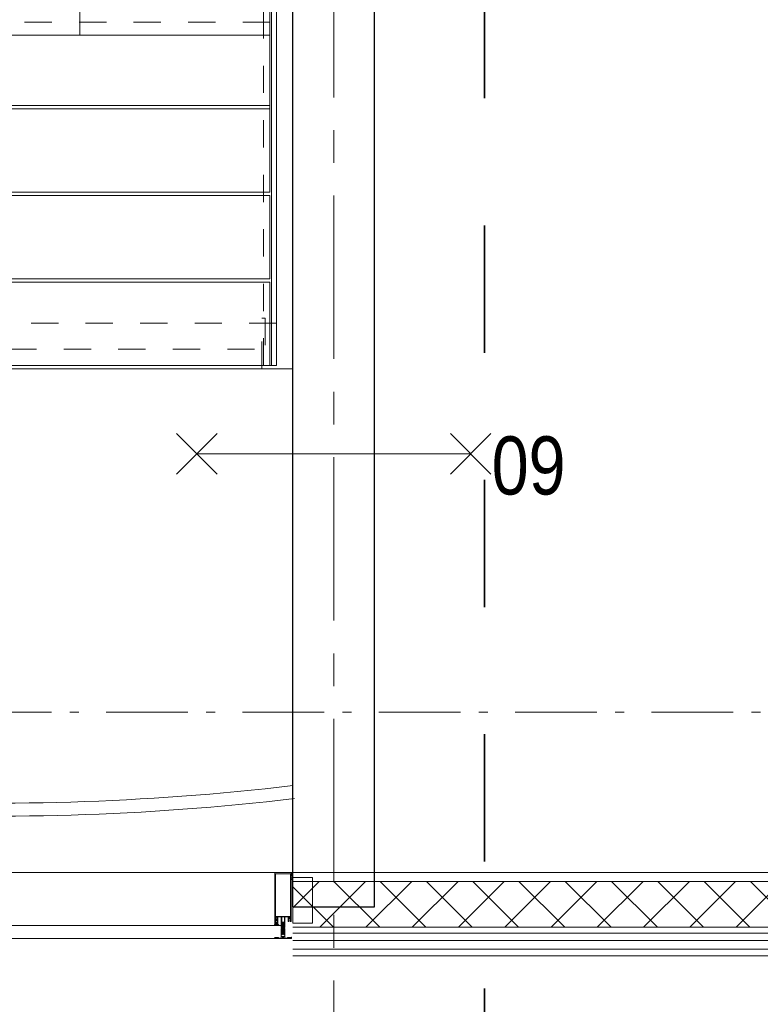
# Model space of a CAD drawing. Header units: millimetres. Extents: x 274611 to 749520, y 175257 to 298905.
# Tile 170 of 251: x 727392 to 729655, y 192616 to 195626. Entities that reach past the tile are written whole.
import ezdxf

# ---------------------------------------------------------------- set-up
doc = ezdxf.new("R2010")
doc.units = ezdxf.units.MM
doc.header["$LTSCALE"] = 400
for name, pattern in [('CENTER', [2, 1.25, -0.25, 0.25, -0.25]), ('STYLE_01', [0.416641, 0.208282, -0.208359]), ('STYLE_06', [1.041641, 0.625, -0.208282, 0.069427, -0.138931]), ('STYLE_16', [0.177165, 0.11811, -0.059055]), ('STYLE_22', [1.944444, 0.972222, -0.972222])]:
    doc.linetypes.add(name, pattern=pattern)
for name, color, linetype, lineweight in [('BA-Brandveiligheid', 7, 'Continuous', 15), ('Buitenkozijnen', 140, 'Continuous', 15), ('Fragmentaanduiding', 1, 'STYLE_22', 35), ('leuning', 43, 'Continuous', 5), ('Lijn-afbreek', 140, 'STYLE_06', 15), ('mat-beton (ihwg)', 5, 'Continuous', 25), ('None', 7, 'Continuous', 9)]:
    doc.layers.add(name, color=color, linetype=linetype, lineweight=lineweight)
doc.layers.add('stramien', color=1, linetype='CENTER')
doc.styles.add('Arial Narrow', font='ARIALN.TTF', dxfattribs={"height": 222.25})

# ---------------------------------------------------------------- blocks, each defined once
blk = doc.blocks.new('*U1779')
at = {"layer": 'Lijn-afbreek', "color": 43, "linetype": 'Continuous', "lineweight": 9}
for p, q in [((40141.1, -32440), (40141.1, -32200)), ((41251.1, -32440), (41251.1, -32200)), ((41251.1, -32225), (40141.1, -32225))]:
    blk.add_line(p, q, dxfattribs=at)
at = {"layer": 'Lijn-afbreek', "color": 43, "linetype": 'STYLE_01', "lineweight": 9}
blk.add_line((41251.1, -32400), (40141.1, -32400), dxfattribs=at)
blk = doc.blocks.new('*U1780')
at = {"layer": 'Lijn-afbreek', "color": 43, "linetype": 'STYLE_01', "lineweight": 9}
blk.add_line((41251.1, -32400), (40141.1, -32400), dxfattribs=at)
at = {"layer": 'Lijn-afbreek', "color": 43, "linetype": 'Continuous', "lineweight": 9}
for p, q in [((41251.1, -32440), (40141.1, -32440)), ((40141.1, -32680), (40141.1, -32440)), ((41251.1, -32680), (41251.1, -32440))]:
    blk.add_line(p, q, dxfattribs=at)
blk = doc.blocks.new('*U1796')
at = {"layer": 'leuning', "color": 140, "linetype": 'STYLE_01', "lineweight": 15}
for p, q in [((41231.1, -33450), (41231.1, -31325)), ((41271.1, -33450), (41271.1, -31325)), ((41271.1, -33450), (41231.1, -33450))]:
    blk.add_line(p, q, dxfattribs=at)
at = {"layer": 'Lijn-afbreek', "color": 8, "linetype": 'Continuous', "lineweight": 5}
blk.add_line((40670.6, -32440), (40670.6, -31580), dxfattribs=at)
at = {"layer": 'Lijn-afbreek', "color": 43, "linetype": 'Continuous', "lineweight": 9}
for p, q in [((41251.1, -32655), (40141.1, -32655)), ((41251.1, -32895), (41251.1, -32655))]:
    blk.add_line(p, q, dxfattribs=at)
for points in [[(41256.1, -31325), (41271.1, -31325), (41271.1, -33450), (41256.1, -33450)], [(40141.1, -32665), (41251.1, -32665), (41251.1, -32920), (40141.1, -32920)], [(40141.1, -32930), (41251.1, -32930), (41251.1, -33185), (40141.1, -33185)], [(40141.1, -33195), (41251.1, -33195), (41251.1, -33450), (40141.1, -33450)]]:
    blk.add_lwpolyline(points, close=True, dxfattribs=at)
at = {"layer": 'Lijn-afbreek', "color": 43, "linetype": 'STYLE_01', "lineweight": 9}
blk.add_lwpolyline([(41271.1, -33320), (40121.1, -33320), (40121.1, -33400), (41271.1, -33400)], close=True, dxfattribs=at)
at = {"layer": 'None', "color": 43, "linetype": 'STYLE_01', "lineweight": 9}
blk.add_lwpolyline([(41226.1, -33304.8), (41236.1, -33304.8), (41236.1, -33460), (41226.1, -33460)], close=True, dxfattribs=at)
at = {"layer": 'None', "color": 140, "linetype": 'Continuous', "lineweight": 15, "flags": 128}
blk.add_lwpolyline([(41321.1, -34295), (41321.1, -33460), (38621.1, -33460)], dxfattribs=at)
at = {"layer": 'None', "color": 7}
for name in ['*U1779', '*U1780']:
    blk.add_blockref(name, (0, 0), dxfattribs=at)
blk = doc.blocks.new('*X189')
at = {"layer": 'None', "lineweight": 5}
for p, q in [((22.5, -118.9), (141.4, 0)), ((22.5, -260.3), (162.5, -120.3)), ((22.5, -401.8), (162.5, -261.8)), ((22.5, -543.2), (162.5, -403.2)), ((22.5, -684.6), (162.5, -544.6)), ((22.5, -826), (162.5, -686)), ((22.5, -967.4), (162.5, -827.4)), ((22.5, -1108.9), (162.5, -968.9)), ((22.5, -1250.3), (162.5, -1110.3)), ((22.5, -1391.7), (162.5, -1251.7)), ((22.5, -1533.1), (162.5, -1393.1)), ((22.5, -1674.6), (162.5, -1534.6)), ((38.5, -1800), (162.5, -1676))]:
    blk.add_line(p, q, dxfattribs=at)
at = {"layer": 'None', "lineweight": 13}
for p, q in [((141.4, 0), (162.5, -21.1)), ((22.5, -22.5), (162.5, -162.5)), ((22.5, -163.9), (162.5, -303.9)), ((22.5, -305.3), (162.5, -445.3)), ((22.5, -446.7), (162.5, -586.7)), ((22.5, -588.1), (162.5, -728.1)), ((22.5, -729.5), (162.5, -869.5)), ((22.5, -870.9), (162.5, -1010.9)), ((22.5, -1012.3), (162.5, -1152.3)), ((22.5, -1153.7), (162.5, -1293.7)), ((22.5, -1295.1), (162.5, -1435.1)), ((22.5, -1436.5), (162.5, -1576.5)), ((22.5, -1577.9), (162.5, -1717.9)), ((22.5, -1719.3), (103.2, -1800))]:
    blk.add_line(p, q, dxfattribs=at)
blk = doc.blocks.new('HoutSkeletBouw element 1800mm (2D)')
at = {"layer": 'None', "color": 140, "lineweight": 15}
for p, q in [((-5, -1800), (-5, 0)), ((22.5, -1800), (22.5, 0)), ((162.5, -1800), (162.5, 0)), ((180.5, -1800), (180.5, 0)), ((230, -1800), (230, 0)), ((250, -1800), (250, 0))]:
    blk.add_line(p, q, dxfattribs=at)
at = {"layer": 'None', "color": 140, "linetype": 'Continuous', "lineweight": 15}
for p, q in [((22.5, -1800), (22.5, 0)), ((162.5, -1800), (162.5, 0))]:
    blk.add_line(p, q, dxfattribs=at)
at = {"layer": 'None', "color": 8, "linetype": 'Continuous', "lineweight": 5}
blk.add_line((202.5, 0), (202.5, -1800), dxfattribs=at)
at = {"layer": 'None', "color": 140, "linetype": 'Continuous', "lineweight": 15}
blk.add_lwpolyline([(22.5, 30), (162.5, 30), (162.5, -30), (22.5, -30)], close=True, dxfattribs=at)
at = {"layer": 'None', "color": 140}
blk.add_blockref('*X189', (0, 0), dxfattribs=at)
blk = doc.blocks.new('*U2176')
at = {"layer": 'None', "color": 140, "linetype": 'Continuous', "lineweight": 15}
blk.add_lwpolyline([(41316.1, -35002), (41321.1, -35002), (41321.1, -35014.5), (41316.1, -35014.5)], close=True, dxfattribs=at)
blk.add_open_spline([(41316.1, -35002), (41318.6, -35007), (41321.1, -35002)], degree=2, dxfattribs=at)
at = {"layer": 'None', "color": 43, "linetype": 'Continuous', "lineweight": 9}
blk.add_open_spline([(41317.3, -35008), (41317.9, -35007), (41318.6, -35007), (41319.2, -35007), (41319.8, -35008), (41320.4, -35009), (41320.7, -35010.8), (41321.1, -35012.5), (41321.1, -35016.5), (41320.7, -35018.2), (41320.4, -35020), (41319.8, -35021), (41319.2, -35022), (41318.6, -35022), (41317.9, -35022), (41317.3, -35021), (41316.7, -35020), (41316.4, -35018.2), (41316.1, -35016.5), (41316.1, -35012.5), (41316.4, -35010.8), (41316.7, -35009), (41317.3, -35008)], degree=2, knots=[0, 0, 0, 0.050228, 0.050228, 0.100454, 0.100454, 0.187421, 0.187421, 0.300233, 0.413046, 0.413046, 0.5, 0.5, 0.550228, 0.550228, 0.600454, 0.600454, 0.687421, 0.687421, 0.800233, 0.913046, 0.913046, 1, 1, 1], dxfattribs=at)
blk = doc.blocks.new('*U2183')
at = {"layer": 'None', "color": 8, "lineweight": 5}
for p, q in [((41293.5, -35158), (41288.6, -35158.8)), ((41293.5, -35159.6), (41288.6, -35160.4)), ((41293.5, -35161.2), (41288.6, -35162)), ((41293.5, -35162.8), (41288.6, -35163.6)), ((41292.8, -35156.5), (41289.1, -35157.1)), ((41289.3, -35158), (41289.5, -35157.4)), ((41292.3, -35156.8), (41292.7, -35157.7)), ((41293.5, -35164.4), (41288.6, -35165.2)), ((41293.5, -35167.6), (41288.6, -35168.4)), ((41293.5, -35169.2), (41288.6, -35170)), ((41293.5, -35170.8), (41288.6, -35171.6)), ((41293.5, -35174), (41288.6, -35174.8)), ((41293.5, -35175.6), (41288.6, -35176.4)), ((41293.5, -35177.2), (41288.6, -35178)), ((41293.5, -35178.8), (41288.6, -35179.6)), ((41293.5, -35180.4), (41288.6, -35181.2)), ((41293.5, -35182), (41288.6, -35182.8)), ((41293, -35185.3), (41288.6, -35186)), ((41293.5, -35186.8), (41288.6, -35187.6)), ((41292.6, -35184.9), (41289.3, -35185.7)), ((41289.6, -35184.7), (41292, -35184.2)), ((41291.8, -35183.9), (41290.1, -35184.2)), ((41291.3, -35183.6), (41290.4, -35183.8)), ((41293.5, -35172.4), (41291.8, -35172.7)), ((41293.5, -35183.6), (41292.9, -35183.7))]:
    blk.add_line(p, q, dxfattribs=at)
at = {"layer": 'None', "color": 8, "linetype": 'Continuous', "lineweight": 5}
for p, q in [((41289.3, -35158.5), (41289.3, -35158)), ((41289.3, -35160.1), (41289.3, -35159.2)), ((41289.3, -35161.7), (41289.3, -35160.8)), ((41289.3, -35163.3), (41289.3, -35162.4)), ((41292.8, -35159.2), (41292.8, -35158.4)), ((41292.8, -35160.8), (41292.8, -35160)), ((41292.8, -35162.4), (41292.8, -35161.6)), ((41289.3, -35164.9), (41289.3, -35164)), ((41289.3, -35166.2), (41289.3, -35165.6)), ((41289.3, -35168.1), (41289.3, -35167.2)), ((41289.3, -35169.7), (41289.3, -35168.8)), ((41289.3, -35171.3), (41289.3, -35170.4)), ((41289.3, -35172.7), (41289.3, -35172)), ((41289.3, -35174.5), (41289.3, -35173.7)), ((41289.3, -35176.1), (41289.3, -35175.2)), ((41289.3, -35177.7), (41289.3, -35176.8)), ((41289.3, -35179.3), (41289.3, -35178.4)), ((41289.3, -35180.9), (41289.3, -35180)), ((41289.3, -35182.5), (41289.3, -35181.6)), ((41289.3, -35183.6), (41289.3, -35183.2)), ((41289.3, -35185.7), (41289.3, -35185.2)), ((41289.3, -35187.3), (41289.3, -35186.4)), ((41289.3, -35188.9), (41289.3, -35188)), ((41292.8, -35164), (41292.8, -35163.2)), ((41292.8, -35165.6), (41292.8, -35164.8)), ((41292.8, -35167.2), (41292.9, -35167.2)), ((41292.8, -35168.8), (41292.8, -35168)), ((41292.8, -35170.4), (41292.8, -35169.6)), ((41292.8, -35172), (41292.8, -35171.2)), ((41292.8, -35175.2), (41292.8, -35174.4)), ((41292.8, -35176.8), (41292.8, -35176)), ((41292.8, -35178.4), (41292.8, -35177.6)), ((41292.8, -35180), (41292.8, -35179.2)), ((41292.8, -35181.6), (41292.8, -35180.8)), ((41292.8, -35183.2), (41292.8, -35182.4)), ((41292.8, -35186.4), (41292.8, -35185.6)), ((41292.8, -35188), (41292.8, -35187.2))]:
    blk.add_line(p, q, dxfattribs=at)
at = {"layer": 'None', "color": 8, "lineweight": 5, "flags": 128}
for points in [[(41286.1, -35171.7), (41286.1, -35171.7, 0.414214), (41285.6, -35172.2), (41285.6, -35189.9), (41285.6, -35189.9, 0.414214), (41286.1, -35190.4), (41287.1, -35190.4), (41287.1, -35190.4, 0.414214), (41287.6, -35189.9), (41287.6, -35189.9, 0.414214), (41287.1, -35189.4), (41286.6, -35189.4), (41286.6, -35186.2), (41286.6, -35186.2, -0.414214), (41287.1, -35185.7), (41288.3, -35185.7), (41288.3, -35185.7, 0.221695), (41289.1, -35185.3), (41290.3, -35183.9), (41290.3, -35183.9, -0.466308), (41291.8, -35183.9), (41293, -35185.3), (41293, -35185.3, 0.221695), (41293.8, -35185.7), (41295.1, -35185.7), (41295.1, -35185.7, -0.414214), (41295.6, -35186.2), (41295.6, -35189.4), (41295.1, -35189.4), (41295.1, -35189.4, 0.414214), (41294.6, -35189.9), (41294.6, -35189.9, 0.414214), (41295.1, -35190.4), (41296.1, -35190.4), (41296.1, -35190.4, 0.414214), (41296.6, -35189.9), (41296.6, -35172.2), (41296.6, -35172.2, 0.414214), (41296.1, -35171.7), (41295.8, -35171.7), (41295.8, -35172.4), (41295.8, -35172.4, -0.414214), (41295.5, -35172.7), (41295.2, -35172.7), (41295.2, -35172.7, -0.414214), (41294.4, -35171.9), (41294.4, -35168), (41294.4, -35168, -0.414214), (41295.2, -35167.2), (41295.5, -35167.2), (41295.5, -35167.2, -0.414214), (41295.8, -35167.5), (41295.8, -35168.2), (41296.1, -35168.2), (41296.1, -35168.2, 0.414214), (41296.6, -35167.7), (41296.6, -35155), (41296.6, -35155, 0.351868), (41296.3, -35154.7), (41296.3, -35154.7, 0.351868), (41296, -35154.9), (41295.2, -35156.6), (41295.2, -35156.6, 0.314902), (41295.2, -35156.8), (41295.5, -35157.1), (41295.5, -35157.1, -0.198912), (41295.6, -35157.3), (41295.6, -35157.5), (41295.6, -35157.5, -0.198912), (41295.5, -35157.7), (41295.2, -35158), (41295.2, -35158, 0.414214), (41295.2, -35158.2), (41295.5, -35158.5), (41295.5, -35158.5, -0.198912), (41295.6, -35158.7), (41295.6, -35158.9), (41295.6, -35158.9, -0.198912), (41295.5, -35159.1), (41295.2, -35159.4), (41295.2, -35159.4, 0.414214), (41295.2, -35159.6), (41295.5, -35159.9), (41295.5, -35159.9, -0.198912), (41295.6, -35160.1), (41295.6, -35160.6), (41295.6, -35160.6, -0.087489), (41295.5, -35160.7), (41295.3, -35161.5), (41295.3, -35165.9), (41295.3, -35165.9, -0.414214), (41295, -35166.2), (41287.2, -35166.2), (41287.2, -35166.2, -0.414214), (41286.9, -35165.9), (41286.9, -35161.5), (41286.6, -35160.7), (41286.6, -35160.7, -0.087489), (41286.6, -35160.6), (41286.6, -35160.1), (41286.6, -35160.1, -0.198912), (41286.6, -35159.9), (41286.9, -35159.6), (41286.9, -35159.6, 0.414214), (41286.9, -35159.4), (41286.6, -35159.1), (41286.6, -35159.1, -0.198912), (41286.6, -35158.9), (41286.6, -35158.7), (41286.6, -35158.7, -0.198912), (41286.6, -35158.5), (41286.9, -35158.2), (41286.9, -35158.2, 0.414214), (41286.9, -35158), (41286.6, -35157.7), (41286.6, -35157.7, -0.198912), (41286.6, -35157.5), (41286.6, -35157.3), (41286.6, -35157.3, -0.198912), (41286.6, -35157.1), (41286.9, -35156.8), (41286.9, -35156.8, 0.314902), (41286.9, -35156.6), (41286.1, -35154.9), (41286.1, -35154.9, 0.351868), (41285.8, -35154.7), (41285.8, -35154.7, 0.351868), (41285.6, -35155), (41285.6, -35167.7), (41285.6, -35167.7, 0.414214), (41286.1, -35168.2), (41286.4, -35168.2), (41286.4, -35167.5), (41286.4, -35167.5, -0.414214), (41286.7, -35167.2), (41287, -35167.2), (41287, -35167.2, -0.414214), (41287.8, -35168), (41287.8, -35171.9), (41287.8, -35171.9, -0.414214), (41287, -35172.7), (41286.7, -35172.7), (41286.7, -35172.7, -0.414214), (41286.4, -35172.4), (41286.4, -35171.7)], [(41286.6, -35179.1, -0.414214), (41287.1, -35178.6), (41288.4, -35178.6), (41288.4, -35178.6, 0.414214), (41288.6, -35178.4), (41288.6, -35177.8), (41288.6, -35177.8, 0.414214), (41288.4, -35177.6), (41287.1, -35177.6), (41287.1, -35177.6, -0.414214), (41286.6, -35177.1), (41286.6, -35174.2), (41286.6, -35174.2, -0.414214), (41287.1, -35173.7), (41295.1, -35173.7), (41295.1, -35173.7, -0.414214), (41295.6, -35174.2), (41295.6, -35177.1), (41295.6, -35177.1, -0.414214), (41295.1, -35177.6), (41293.8, -35177.6), (41293.8, -35177.6, 0.414214), (41293.6, -35177.8), (41293.6, -35178.4), (41293.6, -35178.4, 0.414214), (41293.8, -35178.6), (41295.1, -35178.6), (41295.1, -35178.6, -0.414214), (41295.6, -35179.1), (41295.6, -35184.2), (41295.6, -35184.2, -0.414214), (41295.1, -35184.7), (41294, -35184.7), (41294, -35184.7, -0.221695), (41293.6, -35184.5), (41292.6, -35183.3), (41292.6, -35183.3, 0.466308), (41289.5, -35183.3), (41288.5, -35184.5), (41288.5, -35184.5, -0.221695), (41288.1, -35184.7), (41287.1, -35184.7), (41287.1, -35184.7, -0.414214), (41286.6, -35184.2), (41286.6, -35179.1)], [(41289.3, -35167.2), (41292.9, -35167.2), (41292.9, -35167.2, -0.414214), (41293.4, -35167.7), (41293.4, -35172.5), (41293.4, -35172.5, -0.414214), (41293.2, -35172.7), (41289, -35172.7), (41289, -35172.7, -0.414214), (41288.8, -35172.5), (41288.8, -35167.7), (41288.8, -35167.7, -0.414214), (41289.3, -35167.2, -0.414214)]]:
    blk.add_lwpolyline(points, format="xyb", close=True, dxfattribs=at)
for points in [[(41289.3, -35158.5), (41288.6, -35158.8), (41289.3, -35159.2), (41292.8, -35158.4), (41293.5, -35158), (41292.8, -35157.6)], [(41289.3, -35160.1), (41288.6, -35160.4), (41289.3, -35160.8), (41292.8, -35160), (41293.5, -35159.6), (41292.8, -35159.2)], [(41289.3, -35161.7), (41288.6, -35162), (41289.3, -35162.4), (41292.8, -35161.6), (41293.5, -35161.2), (41292.8, -35160.8)], [(41289.3, -35163.3), (41288.6, -35163.6), (41289.3, -35164), (41292.8, -35163.2), (41293.5, -35162.8), (41292.8, -35162.4)], [(41289.5, -35157.4), (41289.1, -35157.1), (41289.8, -35156.8), (41292.1, -35156.2), (41292.8, -35156.5), (41292.3, -35156.8)], [(41289.3, -35164.9), (41288.6, -35165.2), (41289.3, -35165.6), (41292.8, -35164.8), (41293.5, -35164.4), (41292.8, -35164)], [(41289.3, -35168.1), (41288.6, -35168.4), (41289.3, -35168.8), (41292.8, -35168), (41293.5, -35167.6), (41292.8, -35167.2)], [(41289.3, -35169.7), (41288.6, -35170), (41289.3, -35170.4), (41292.8, -35169.6), (41293.5, -35169.2), (41292.8, -35168.8)], [(41289.3, -35171.3), (41288.6, -35171.6), (41289.3, -35172), (41292.8, -35171.2), (41293.5, -35170.8), (41292.8, -35170.4)], [(41289.3, -35174.5), (41288.6, -35174.8), (41289.3, -35175.2), (41292.8, -35174.4), (41293.5, -35174), (41292.8, -35173.6)], [(41289.3, -35176.1), (41288.6, -35176.4), (41289.3, -35176.8), (41292.8, -35176), (41293.5, -35175.6), (41292.8, -35175.2)], [(41289.3, -35177.7), (41288.6, -35178), (41289.3, -35178.4), (41292.8, -35177.6), (41293.5, -35177.2), (41292.8, -35176.8)], [(41289.3, -35179.3), (41288.6, -35179.6), (41289.3, -35180), (41292.8, -35179.2), (41293.5, -35178.8), (41292.8, -35178.4)], [(41289.3, -35180.9), (41288.6, -35181.2), (41289.3, -35181.6), (41292.8, -35180.8), (41293.5, -35180.4), (41292.8, -35180)], [(41289.3, -35187.3), (41288.6, -35187.6), (41289.3, -35188), (41292.8, -35187.2), (41293.5, -35186.8), (41292.8, -35186.4)]]:
    blk.add_lwpolyline(points, close=True, dxfattribs=at)
for points in [[(41289.8, -35156.8), (41291.1, -35153.7), (41292.1, -35156.2)], [(41289.3, -35182.5), (41288.6, -35182.8), (41289.3, -35183.2), (41289.7, -35183.1)], [(41289.3, -35185.7), (41288.6, -35186), (41289.3, -35186.4), (41292.8, -35185.6), (41293.1, -35185.4)], [(41291.6, -35182.6), (41292.8, -35182.4), (41293.5, -35182), (41292.8, -35181.6), (41289.3, -35182.5)], [(41293.5, -35166), (41292.8, -35165.6), (41291.1, -35166.1)], [(41292.9, -35172.7), (41293.5, -35172.4), (41292.8, -35172), (41291.1, -35172.5)], [(41293.1, -35183.8), (41293.5, -35183.6), (41292.8, -35183.2), (41292.6, -35183.3)]]:
    blk.add_lwpolyline(points, dxfattribs=at)
blk = doc.blocks.new('*U2184')
at = {"layer": 'None', "color": 8, "lineweight": 5, "flags": 128}
for points in [[(41285.1, -35198.1), (41285.1, -35198.1, -0.388879), (41282.4, -35200.6), (41282.4, -35200.6), (41270.6, -35200.6), (41269.4, -35201.3), (41268.2, -35201.3), (41268.2, -35200.1), (41267.3, -35200.1), (41267.3, -35202.2), (41314.9, -35202.2), (41314.9, -35200.1), (41314, -35200.1), (41314, -35201.3), (41312.7, -35201.3), (41311.5, -35200.6), (41299.7, -35200.6), (41299.7, -35200.6, -0.388879), (41297, -35198.1), (41297, -35198.1), (41296.4, -35190.6), (41293.6, -35190.6), (41293.6, -35188.6), (41288.6, -35188.6), (41288.6, -35190.6), (41285.7, -35190.6), (41285.1, -35198.1)], [(41277.6, -35200.2), (41277.6, -35199.3), (41276.6, -35198.5), (41276.6, -35198.5, 0.36397), (41276.2, -35198.5), (41276.2, -35198.5), (41275.7, -35198.9), (41275.7, -35198.9, -0.36397), (41275.3, -35198.9), (41275.3, -35198.9), (41274.8, -35198.5), (41274.8, -35198.5, 0.36397), (41274.4, -35198.5), (41274.4, -35198.5), (41273.9, -35198.9), (41273.9, -35198.9, -0.36397), (41273.5, -35198.9), (41273.5, -35198.9), (41273, -35198.5), (41273, -35198.5, 0.36397), (41272.6, -35198.5), (41272.6, -35198.5), (41272.1, -35198.9), (41272.1, -35198.9, -0.36397), (41271.7, -35198.9), (41271.7, -35198.9), (41271.2, -35198.5), (41271.2, -35198.5, 0.36397), (41270.8, -35198.5), (41270.8, -35198.5), (41270.3, -35198.9), (41270.3, -35198.9, -0.36397), (41269.9, -35198.9), (41269.9, -35198.9), (41269.4, -35198.5), (41269.4, -35198.5, 0.36397), (41269, -35198.5), (41269, -35198.5), (41268.7, -35198.7), (41267.8, -35198.7), (41267.6, -35198.5), (41267.6, -35198.5, 0.36397), (41267.2, -35198.5), (41267.2, -35198.5), (41266.9, -35198.7), (41266.6, -35198.7), (41266.6, -35198.7, -0.267949), (41266.3, -35198.5), (41266.3, -35198.5), (41266.1, -35198.2), (41266.1, -35198.2, 0.339454), (41265.8, -35198.1), (41265.8, -35198.1, 0.339454), (41265.6, -35198.4), (41265.6, -35198.4), (41265.6, -35201.8), (41265.6, -35201.8, 0.414214), (41265.9, -35202.1), (41265.9, -35202.1), (41266.8, -35202.1), (41266.8, -35202.1, 0.414214), (41267.1, -35201.8), (41267.1, -35201.8), (41267.1, -35200.1), (41267.1, -35200.1, 0.236068), (41266.9, -35199.9), (41266.9, -35199.9), (41266.9, -35199.9, -0.548276), (41267, -35199.6), (41267, -35199.6, -0.548276), (41267.2, -35199.8), (41267.2, -35199.8), (41267.2, -35199.8, 0.250388), (41267.5, -35199.7), (41267.5, -35199.7), (41268.3, -35199.7), (41268.3, -35199.7, -0.414214), (41268.6, -35200), (41268.6, -35200), (41268.6, -35200.7), (41268.6, -35200.7, 0.414214), (41268.9, -35201), (41268.9, -35201), (41269, -35201), (41269, -35201, 0.131652), (41269.3, -35200.9), (41269.3, -35200.9), (41270.6, -35200.2), (41277.6, -35200.2)], [(41304.6, -35200.2), (41304.6, -35199.3), (41305.6, -35198.5), (41305.6, -35198.5, -0.36397), (41306, -35198.5), (41306, -35198.5), (41306.5, -35198.9), (41306.5, -35198.9, 0.36397), (41306.9, -35198.9), (41306.9, -35198.9), (41307.4, -35198.5), (41307.4, -35198.5, -0.36397), (41307.8, -35198.5), (41307.8, -35198.5), (41308.3, -35198.9), (41308.3, -35198.9, 0.36397), (41308.7, -35198.9), (41308.7, -35198.9), (41309.2, -35198.5), (41309.2, -35198.5, -0.36397), (41309.6, -35198.5), (41309.6, -35198.5), (41310.1, -35198.9), (41310.1, -35198.9, 0.36397), (41310.5, -35198.9), (41310.5, -35198.9), (41311, -35198.5), (41311, -35198.5, -0.36397), (41311.4, -35198.5), (41311.4, -35198.5), (41311.9, -35198.9), (41311.9, -35198.9, 0.36397), (41312.3, -35198.9), (41312.3, -35198.9), (41312.8, -35198.5), (41312.8, -35198.5, -0.36397), (41313.2, -35198.5), (41313.2, -35198.5), (41313.4, -35198.7), (41314.3, -35198.7), (41314.6, -35198.5), (41314.6, -35198.5, -0.36397), (41315, -35198.5), (41315, -35198.5), (41315.2, -35198.7), (41315.6, -35198.7), (41315.6, -35198.7, 0.267949), (41315.8, -35198.5), (41315.8, -35198.5), (41316, -35198.2), (41316, -35198.2, -0.339454), (41316.3, -35198.1), (41316.3, -35198.1, -0.339454), (41316.6, -35198.4), (41316.6, -35198.4), (41316.6, -35201.8), (41316.6, -35201.8, -0.414214), (41316.3, -35202.1), (41316.3, -35202.1), (41315.4, -35202.1), (41315.4, -35202.1, -0.414214), (41315.1, -35201.8), (41315.1, -35201.8), (41315.1, -35200.1), (41315.1, -35200.1, -0.236068), (41315.2, -35199.9), (41315.2, -35199.9), (41315.2, -35199.9, 0.548276), (41315.1, -35199.6), (41315.1, -35199.6, 0.548276), (41314.9, -35199.8), (41314.9, -35199.8), (41314.9, -35199.8, -0.250388), (41314.7, -35199.7), (41314.7, -35199.7), (41313.9, -35199.7), (41313.9, -35199.7, 0.414214), (41313.6, -35200), (41313.6, -35200), (41313.6, -35200.7), (41313.6, -35200.7, -0.414214), (41313.3, -35201), (41313.3, -35201), (41313.1, -35201), (41313.1, -35201, -0.131652), (41312.8, -35200.9), (41312.8, -35200.9), (41311.6, -35200.2), (41304.6, -35200.2)]]:
    blk.add_lwpolyline(points, format="xyb", close=True, dxfattribs=at)
blk = doc.blocks.new('*U2185')
at = {"layer": 'None', "color": 8, "linetype": 'STYLE_16', "lineweight": 5}
for p, q in [((41288.8, -35197.5), (41291.1, -35196.9)), ((41288.8, -35199.1), (41288.8, -35197.5)), ((41289.6, -35199.3), (41289.6, -35197.4)), ((41290.1, -35199.4), (41290.1, -35197.5)), ((41293.3, -35197.5), (41291.1, -35196.9)), ((41292.1, -35199.4), (41292.1, -35197.5)), ((41292.6, -35199.3), (41292.6, -35197.4)), ((41293.3, -35199.1), (41293.3, -35197.5))]:
    blk.add_line(p, q, dxfattribs=at)
at = {"layer": 'None', "color": 8, "lineweight": 5, "flags": 128}
blk.add_lwpolyline([(41291.1, -35199.5), (41291.1, -35199.5, -0.163834), (41286.7, -35198), (41286.7, -35198), (41286.7, -35198, -0.234469), (41286.3, -35197.2), (41286.3, -35197.2), (41286.3, -35196), (41295.8, -35196), (41295.8, -35197.2), (41295.8, -35197.2, -0.234469), (41295.4, -35198), (41295.4, -35198), (41295.4, -35198, -0.163834), (41291.1, -35199.5)], format="xyb", close=True, dxfattribs=at)
at = {"layer": 'None', "color": 8, "linetype": 'STYLE_16', "lineweight": 5}
for centre, radius, start, end in [((41289.4, -35200.8), 3.38, 79.3357, 100.6643), ((41291.1, -35205.6), 8.16, 82.9585, 97.0415), ((41291.1, -35202.8), 3.5, 73.4149, 106.5851), ((41292.7, -35200.8), 3.38, 79.3357, 100.6643)]:
    blk.add_arc(centre, radius, start, end, dxfattribs=at)
blk = doc.blocks.new('*U2186')
at = {"layer": 'None', "color": 8, "lineweight": 5, "flags": 128}
for points in [[(41315.9, -35000), (41266.3, -35000), (41266.3, -35150), (41269.1, -35150), (41269.1, -35145.4), (41268.6, -35145.4), (41268.6, -35144), (41269.1, -35144), (41269.1, -35142.1), (41269.4, -35141.9), (41269.4, -35137.7), (41269.4, -35137.7, -0.414214), (41271.1, -35136), (41271.1, -35136, -0.414214), (41272.8, -35137.7), (41272.8, -35141.9), (41273, -35142.1), (41273, -35144), (41273.5, -35144), (41273.5, -35145.4), (41273, -35145.4), (41273, -35150), (41274.9, -35150), (41274.9, -35137.2), (41274.9, -35137.2, -0.414214), (41276.1, -35136), (41284.6, -35136), (41284.6, -35136, -0.414214), (41285.8, -35137.2), (41285.8, -35154.2), (41287.2, -35154.2), (41287.2, -35157), (41286.8, -35157.4), (41287.2, -35157.8), (41287.2, -35158.4), (41286.8, -35158.8), (41287.2, -35159.2), (41287.2, -35159.8), (41286.8, -35160.2), (41287.2, -35161.2), (41287.2, -35166), (41288.9, -35166), (41288.9, -35155.2), (41288.9, -35155.2, -0.414214), (41291.1, -35153), (41291.1, -35153, -0.414214), (41293.3, -35155.2), (41293.3, -35166), (41295, -35166), (41295, -35161.2), (41295.4, -35160.2), (41295, -35159.8), (41295, -35159.2), (41295.4, -35158.8), (41295, -35158.4), (41295, -35157.8), (41295.4, -35157.4), (41295, -35157), (41295, -35154.2), (41296.4, -35154.2), (41296.4, -35137.2), (41296.4, -35137.2, -0.414214), (41297.6, -35136), (41306.1, -35136), (41306.1, -35136, -0.414214), (41307.3, -35137.2), (41307.3, -35150), (41309.1, -35150), (41309.1, -35145.4), (41308.6, -35145.4), (41308.6, -35144), (41309.1, -35144), (41309.1, -35142.1), (41309.4, -35141.9), (41309.4, -35137.7), (41309.4, -35137.7, -0.414214), (41311.1, -35136), (41311.1, -35136, -0.414214), (41312.8, -35137.7), (41312.8, -35141.9), (41313, -35142.1), (41313, -35144), (41313.5, -35144), (41313.5, -35145.4), (41313, -35145.4), (41313, -35150), (41315.9, -35150)], [(41276.2, -35162.2), (41276.2, -35162.2, 0.390793), (41277.8, -35160.9), (41277.8, -35160.9, 0.390793), (41276.6, -35159.2), (41276.6, -35159.2, -0.352623), (41275.1, -35157.3), (41275.1, -35150.5), (41275.1, -35150.5, 0.414214), (41274.8, -35150.2), (41273.5, -35150.2), (41273, -35150.4), (41273, -35150.4, -0.520293), (41272.7, -35150.2), (41272.7, -35147.5), (41272.9, -35147.4), (41272.9, -35145.4), (41272.9, -35145.4, -0.577863), (41272.9, -35145.1), (41273, -35145.1), (41273, -35145.1, 0.366605), (41273.3, -35144.9), (41273.3, -35144.9, 0.366605), (41273.1, -35144.5), (41273.1, -35144.5, -0.130834), (41271.8, -35143.5), (41271.8, -35143.5, 0.439074), (41270.3, -35143.5), (41270.3, -35143.5, -0.133252), (41269, -35144.5), (41269, -35144.5, 0.366605), (41268.8, -35144.9), (41268.8, -35144.9, 0.366605), (41269.1, -35145.1), (41269.2, -35145.1), (41269.2, -35145.1, -0.577455), (41269.3, -35145.4), (41269.3, -35147.4), (41269.4, -35147.5), (41269.4, -35150.2), (41269.4, -35150.2, -0.52048), (41269.1, -35150.4), (41268.6, -35150.2), (41266.4, -35150.2), (41266.4, -35150.2, 0.414214), (41266.1, -35150.5), (41266.1, -35158.3), (41266.1, -35158.3, -0.255976), (41265.1, -35160), (41265.1, -35160, 0.749676), (41265.8, -35162.2), (41269.9, -35162.2), (41269.9, -35162.2, 0.414214), (41271.9, -35160.2), (41271.9, -35160.2, -0.402808), (41272.3, -35159.7), (41272.3, -35159.7, -0.402808), (41272.9, -35160.2), (41272.9, -35160.2, 0.233259), (41273.1, -35160.5), (41276.4, -35161), (41276.4, -35161, -0.419014), (41276.5, -35161.1), (41276.5, -35161.1, -0.419014), (41276.4, -35161.2), (41275.1, -35161.2), (41275.1, -35161.2, 0.414214), (41274.6, -35161.7), (41274.6, -35161.7, 0.414214), (41275.1, -35162.2)], [(41270.3, -35159.2), (41270.3, -35159.2, -0.552342), (41270.9, -35160.4), (41270.9, -35160.4, -0.263556), (41269.2, -35161.4), (41265.7, -35161.4), (41265.7, -35161.4, -0.437017), (41265.4, -35161.1), (41265.4, -35161.1, -0.437017), (41265.7, -35160.8), (41265.7, -35160.8, 0.396568), (41267.4, -35159.5), (41267.4, -35159.5, -0.418874), (41267.9, -35159)], [(41268.1, -35153.2), (41268.1, -35153.2, -0.414214), (41268.9, -35152.4), (41268.9, -35152.4, -0.414214), (41269.8, -35153.2), (41269.8, -35156.1), (41269.8, -35156.1, -0.414214), (41268.9, -35157), (41268.9, -35157, -0.414214), (41268.1, -35156.1)], [(41270.1, -35145.2, -0.29188), (41270.3, -35144.7), (41270.8, -35144.3), (41270.8, -35144.3, -0.344328), (41271.4, -35144.3), (41271.9, -35144.7), (41271.9, -35144.7, -0.29188), (41272, -35145.2), (41271.6, -35146.9), (41271.6, -35146.9, -0.348796), (41271.1, -35147.4), (41271.1, -35147.4, -0.348796), (41270.5, -35146.9), (41270.1, -35145.2)], [(41272.2, -35157, -0.414214), (41271.4, -35156.1), (41271.4, -35153.2), (41271.4, -35153.2, -0.414214), (41272.2, -35152.4), (41272.2, -35152.4, -0.414214), (41273.1, -35153.2), (41273.1, -35156.1), (41273.1, -35156.1, -0.414214), (41272.2, -35157)]]:
    blk.add_lwpolyline(points, format="xyb", close=True, dxfattribs=at)
for points in [[(41314, -35134.2), (41268.2, -35134.2), (41268.2, -35003.8), (41314, -35003.8)], [(41287.1, -35136), (41295.1, -35136), (41295.1, -35151.7), (41287.1, -35151.7)]]:
    blk.add_lwpolyline(points, close=True, dxfattribs=at)
at = {"layer": 'None', "color": 7}
for name in ['*U2176', '*U2183', '*U2184', '*U2185']:
    blk.add_blockref(name, (0, 0), dxfattribs=at)
blk = doc.blocks.new('*U2187')
at = {"layer": 'Buitenkozijnen', "color": 43, "linetype": 'Continuous', "lineweight": 9}
blk.add_line((38641.1, -35000), (41346.1, -35000), dxfattribs=at)
at = {"layer": 'Buitenkozijnen', "color": 140, "linetype": 'Continuous', "lineweight": 15}
for p, q in [((38646.1, -35162.2), (41288.9, -35162.2)), ((38646.1, -35202.2), (41288.9, -35202.2))]:
    blk.add_line(p, q, dxfattribs=at)
at = {"layer": 'None', "color": 140, "linetype": 'Continuous', "lineweight": 15}
blk.add_lwpolyline([(41321.1, -35015), (41381.1, -35015), (41381.1, -35155), (41321.1, -35155)], close=True, dxfattribs=at)
at = {"layer": 'None', "color": 7}
blk.add_blockref('*U2186', (0, 0), dxfattribs=at)
blk = doc.blocks.new('*U2492')
at = {"layer": 'mat-beton (ihwg)', "lineweight": 25}
for p, q in [((41321.1, -35105), (41321.1, -28810)), ((41571.1, -35105), (41571.1, -28810)), ((41321.1, -35105), (41571.1, -35105))]:
    blk.add_line(p, q, dxfattribs=at)
blk = doc.blocks.new('060min X')
at = {"layer": 'BA-Brandveiligheid', "color": 7, "linetype": 'Continuous', "lineweight": 15}
for p, q in [((-480.2, 61.7), (-356.7, -61.7)), ((-480.2, -61.7), (-356.7, 61.7)), ((480.2, 61.7), (356.7, -61.7)), ((480.2, -61.7), (356.7, 61.7)), ((-418.5, 0), (418.5, 0))]:
    blk.add_line(p, q, dxfattribs=at)
at = {"layer": 'BA-Brandveiligheid', "color": 43, "insert": (-709.2, 124.2), "char_height": 177.8, "attachment_point": 1, "style": 'Arial Narrow'}
blk.add_mtext('60', dxfattribs=at)
blk = doc.blocks.new('*U2670')
at = {"layer": 'None', "color": 140, "linetype": 'Continuous', "lineweight": 15}
for radius in [7670.6, 7710.6]:
    blk.add_arc((40415.7, -27117.3), radius, 256.46985, 276.77876, dxfattribs=at)

msp = doc.modelspace()

# ---------------------------------------------------------------- linework, layer by layer
at = {"layer": 'Fragmentaanduiding', "lineweight": 35}
msp.add_lwpolyline([(725002.28989, 199663.57722), (728812.28989, 199663.57722), (728812.28989, 192443.57722), (725002.28989, 192443.57722)], close=True, dxfattribs=at)
at = {"layer": 'None', "color": 43, "linetype": 'STYLE_06', "lineweight": 9}
msp.add_line((749155.23053, 193508.74408), (715435.32989, 193508.74408), dxfattribs=at)
at = {"layer": 'stramien', "lineweight": 0}
msp.add_line((728351.28989, 191388.74408), (728351.28989, 223634.37794), dxfattribs=at)

# ---------------------------------------------------------------- block references
at = {"layer": 'mat-beton (ihwg)'}
msp.add_blockref('*U2492', (686905.23053, 228018.74408), dxfattribs=at)
at = {"layer": 'None', "color": 7}
for name in ['*U1796', '*U2670', '*U2187']:
    msp.add_blockref(name, (686905.23053, 228018.74408), dxfattribs=at)
for name, p, rotation in [('060min X', (728351.28989, 194298.74408), 180), ('HoutSkeletBouw element 1800mm (2D)', (730026.28989, 193013.74408), 270)]:
    msp.add_blockref(name, p, dxfattribs=dict(at, rotation=rotation))

doc.saveas('drawing.dxf')
